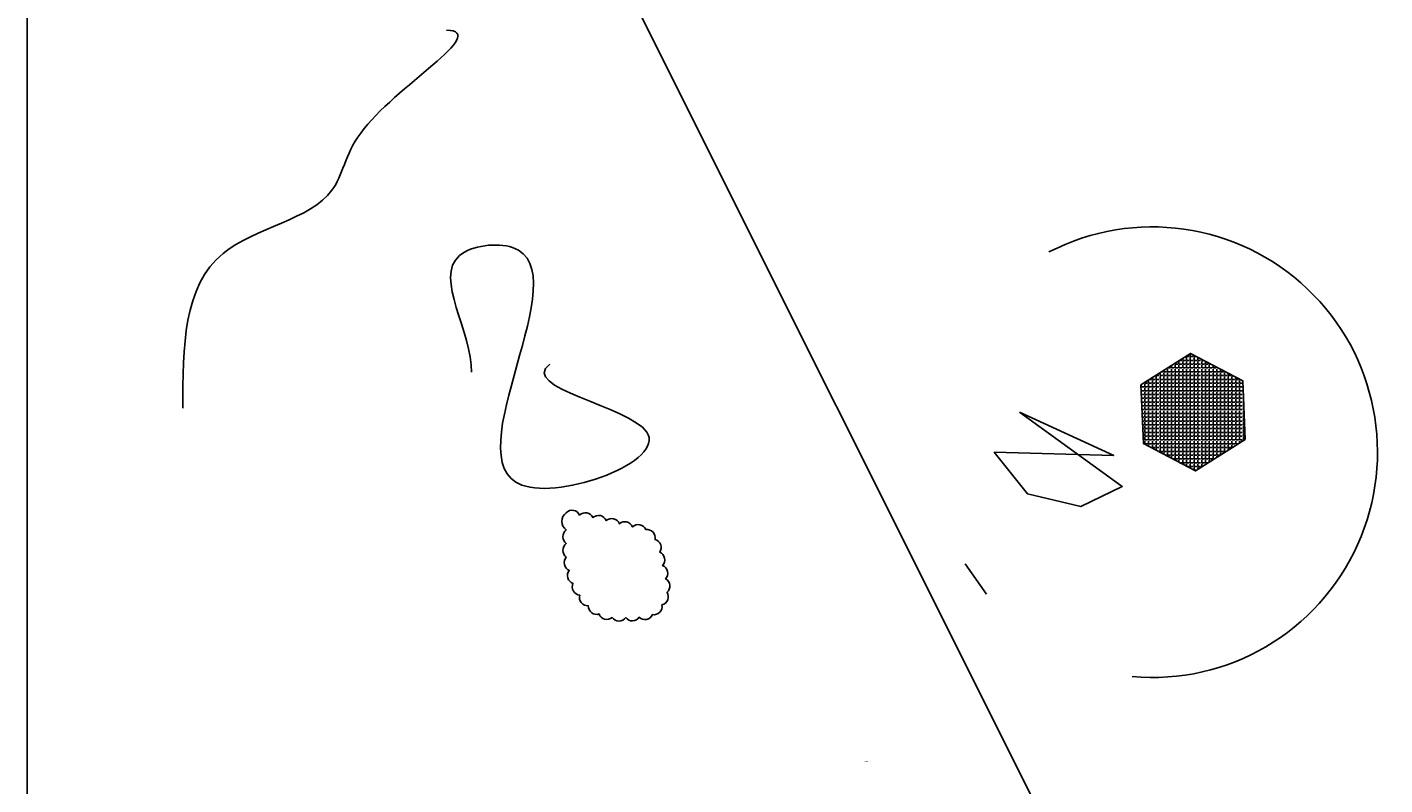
# Model space of a CAD drawing. Extents: x -2750778 to 731427, y -1983468 to 1712338.
# Tile 2 of 10: x -3088 to 1919, y -84 to 2709. Entities that reach past the tile are written whole.
import ezdxf

# ---------------------------------------------------------------- set-up
doc = ezdxf.new("R2010")
doc.units = 0
doc.layers.get('DEFPOINTS').update_dxf_attribs({"linetype": 'CONTINUOUS'})
doc.layers.add('TAVOLO_2', color=2, linetype='CONTINUOUS')
doc.layers.add('TAVOLO_3', color=4, linetype='CONTINUOUS')
doc.dimstyles.new('ISO-25', dxfattribs={"dimtxt": 2.5, "dimasz": 2.5, "dimexe": 1.25, "dimexo": 0.625, "dimtad": 1, "dimtxsty": 'STANDARD', "dimcen": 2.5, "dimazin": 3, "dimtfac": 1, "dimtmove": 0, "dimatfit": 3})

# ---------------------------------------------------------------- blocks, each defined once
blk = doc.blocks.new('*D6')
at = {"layer": 'DEFPOINTS', "color": 0}
for p in [(3869.5, 4177.6), (4398, 4177.6), (0, 0)]:
    blk.add_point(p, dxfattribs=at)
at = {"layer": 'TAVOLO_3', "color": 0}
blk.add_line((3870.2, 4177.6), (4413.2, 4177.6), dxfattribs=at)
at = {"layer": 'TAVOLO_3', "color": 0, "insert": (4405.9, 4179.7), "char_height": 2.5, "attachment_point": 5}
blk.add_mtext('4177,65', dxfattribs=at)
blk = doc.blocks.new('*D7')
at = {"layer": 'DEFPOINTS', "color": 0}
for p in [(4630.5, 4515.7), (4820.8, 4198.8), (0, 0)]:
    blk.add_point(p, dxfattribs=at)
at = {"layer": 'TAVOLO_3', "color": 0}
for p, q in [((4630.5, 4515.1), (4630.5, 4208.8)), ((4630.5, 4208.8), (4820.8, 4203.8)), ((4820.8, 4203.8), (4820.8, 4183.2))]:
    blk.add_line(p, q, dxfattribs=at)
at = {"layer": 'TAVOLO_3', "color": 0, "insert": (4818.7, 4190.7), "char_height": 2.5, "attachment_point": 5, "rotation": 90}
blk.add_mtext('4630,52', dxfattribs=at)
blk = doc.blocks.new('*D9')
at = {"layer": 'DEFPOINTS', "color": 0}
for p in [(-276.9, 4701.8), (-780.9, 4621.3), (0, 0)]:
    blk.add_point(p, dxfattribs=at)
at = {"layer": 'TAVOLO_3', "color": 0}
for p, q in [((-770.9, 4701.8), (-775.9, 4621.3)), ((-277.5, 4701.8), (-770.9, 4701.8)), ((-775.9, 4621.3), (-795.7, 4621.3))]:
    blk.add_line(p, q, dxfattribs=at)
at = {"layer": 'TAVOLO_3', "color": 0, "insert": (-788.6, 4623.4), "char_height": 2.5, "attachment_point": 5}
blk.add_mtext('4701,85', dxfattribs=at)

msp = doc.modelspace()

# ---------------------------------------------------------------- hatches: boundary and pattern name
at = {"layer": 'TAVOLO_3'}
h = msp.add_hatch(dxfattribs=at)
h.set_pattern_fill('ANGLE', color=256, scale=2, style=0)
h.set_pattern_definition([(0, (0, 0), (0, 13.97), [10.16, -3.81]), (90, (0, 0), (-13.97, 9e-16), [10.16, -3.81])])
h.paths.add_polyline_path([(1403.271, 1189.009), (1394.543, 1405.564), (1202.638, 1506.282), (1019.461, 1390.446), (1028.189, 1173.892), (1220.094, 1073.174)])

# ---------------------------------------------------------------- linework, layer by layer
at = {"layer": 'TAVOLO_2'}
msp.add_xline((207.649, 690.264), (0.4474991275, -0.89428436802), dxfattribs=at)
msp.add_lwpolyline([(571.681, 1289.728), (950.434, 1016.513), (797.052, 941.848), (600.408, 989.005), (478.489, 1142.265), (918.971, 1130.476), (571.681, 1289.728)], dxfattribs=at)
msp.add_lwpolyline([(-1099.847, 919.402, -0.52056705), (-1050.607, 910.72, -0.52056705), (-1001.486, 901.382, -0.52056705), (-952.732, 890.291, -0.52056705), (-904.113, 878.62, -0.52056705), (-855.494, 866.95, -0.52056705), (-806.52, 856.874, -0.52056705), (-772.345, 820.377, -0.52056705), (-755.463, 773.313, -0.52056705), (-744.674, 724.491, -0.52056705), (-733.83, 675.681, -0.52056705), (-728.403, 625.976, -0.52056705), (-747.014, 579.569, -0.52056705), (-781.789, 543.643, -0.52056705), (-830.883, 534.168, -0.52056705), (-880.87, 532.994, -0.52056705), (-930.87, 532.975, -0.52056705), (-979.135, 546.032, -0.52056705), (-1018.905, 576.335, -0.52056705), (-1049.966, 615.517, -0.52056705), (-1075.266, 658.644, -0.52056705), (-1088.674, 706.812, -0.52056705), (-1099.768, 755.566, -0.52056705), (-1099.834, 805.566, -0.52056705), (-1099.846, 855.566, -0.52056705)], format="xyb", close=True, dxfattribs=at)
msp.add_arc((1061.049, 1142.37), 830.639, 264.922533, 117.29589, dxfattribs=at)
msp.add_open_spline([(-1160.708, 1466.3), (-1278.734, 1381.536), (-393.954, 1231.132), (-1793.156, 719.569), (-936.551, 1967.43), (-1656.363, 1879.62), (-1444.407, 1581.118), (-1449.606, 1436.944)], degree=3, knots=[0, 0, 0, 0, 435.92849606, 936.08534021, 1812.54329404, 2010.59396186, 2443.39815701, 2443.39815701, 2443.39815701, 2443.39815701], dxfattribs=at)
at = {"layer": 'TAVOLO_3'}
msp.add_line((370.859, 730.63), (450.04, 619.219), dxfattribs=at)
for points in [[(-3088.145, 5441.204), (11211.63, 5441.204), (11211.63, -3064.577), (-3088.145, -3064.577)], [(1403.271, 1189.009), (1394.543, 1405.564), (1202.638, 1506.282), (1019.461, 1390.446), (1028.189, 1173.892), (1220.094, 1073.174)]]:
    msp.add_lwpolyline(points, close=True, dxfattribs=at)
msp.add_open_spline([(-2514.289, 1304.403), (-2514.006, 1529.598), (-2512.326, 1931.5), (-1936.872, 2015.809), (-1903.967, 2393.567), (-1377.333, 2691.833), (-1541.918, 2698.773)], degree=3, knots=[0, 0, 0, 0, 589.86660676, 1053.88755535, 1290.02712424, 1784.22183707, 1784.22183707, 1784.22183707, 1784.22183707], dxfattribs=at)

# ---------------------------------------------------------------- texts
msp.add_attdef('ATRIBUTO', (0, 0), 'at', height=2.5, dxfattribs=at)

# ---------------------------------------------------------------- dimensions: what is measured, and where the dimension line sits
for feature_location, offset, dtype, picture, middle in [((-276.855, 4701.847), (-504.078, -80.534), 0, '*D9', (-788.641, 4623.396)), ((4630.519, 4515.679), (190.246, -316.902), 1, '*D7', (4818.682, 4190.652)), ((3869.534, 4177.65), (528.462, 0), 0, '*D6', (4405.913, 4179.733))]:
    dim = msp.add_ordinate_dim(feature_location=feature_location, offset=offset, dtype=dtype, origin=(0, 0), dimstyle='ISO-25', dxfattribs=at)
    dim.commit()
    dim.dimension.update_dxf_attribs({"geometry": picture, "text_midpoint": middle})

doc.saveas('drawing.dxf')
